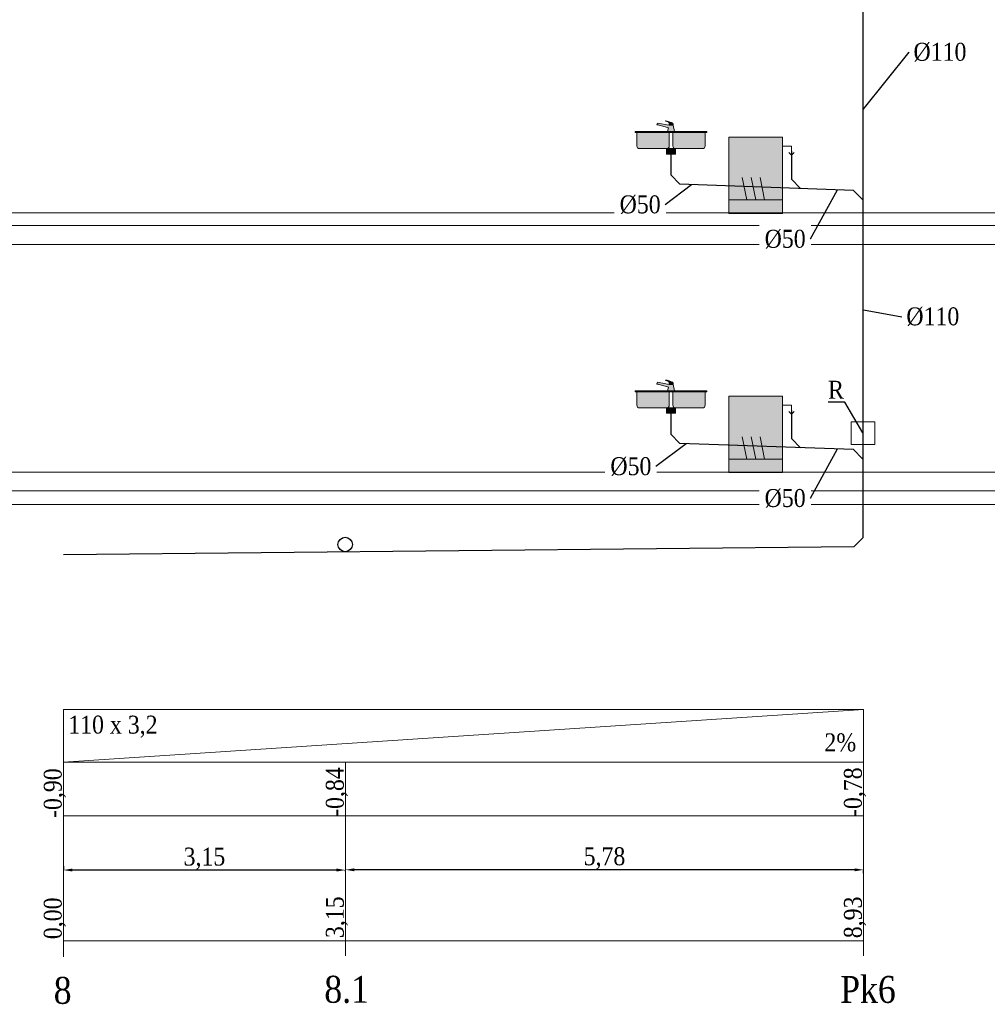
# Model space of a CAD drawing. Header units: millimetres. Extents: x 4585 to 417032, y -23455 to 16738.
# Tile 27 of 31: x 225394 to 236189, y -23446 to -12468. Entities that reach past the tile are written whole.
import ezdxf
from ezdxf import colors
from ezdxf.entities.mleader import LeaderData, LeaderLine
from ezdxf.enums import TextEntityAlignment as Align
from ezdxf.math import Vec2, Vec3

# ---------------------------------------------------------------- set-up
doc = ezdxf.new("R2010")
doc.units = ezdxf.units.MM
doc.header["$LTSCALE"] = 100
for name, color, linetype, lineweight, true_color in [('IS_Działka kanalizacji sanitarnej grawitacyjnej', 7, 'Continuous', 30, 0x800000), ('IS_Odbiornik2', 7, 'Continuous', 5, 0x000000), ('IS_Umywalka', 7, 'Continuous', 5, 0x000000), ('IS_Zlew', 7, 'Continuous', 5, 0x000000), ('IS_Zmywarka', 7, 'Continuous', 0, 0x000000)]:
    doc.layers.add(name, color=color, linetype=linetype, lineweight=lineweight, true_color=true_color)
for name, color, linetype, lineweight in [('Konstrukcja', 253, 'Continuous', 5), ('RR_IWK_opisy', 7, 'Continuous', 0), ('RR_IWK_tabelka', 7, 'Continuous', 0), ('RR_opis', 7, 'Continuous', 9)]:
    doc.layers.add(name, color=color, linetype=linetype, lineweight=lineweight)
doc.styles.add('Garamond', font='GARA.TTF')
doc.styles.add('Garamond_____', font='GARA.TTF')
doc.styles.get("Standard").update_dxf_attribs({"font": 'arial.ttf'})
doc.dimstyles.new('ISO-25', dxfattribs={"dimtxt": 2.5, "dimasz": 2.5, "dimexe": 1.25, "dimexo": 0.625, "dimtad": 1, "dimtxsty": 'Standard', "dimcen": 2.5, "dimadec": 0, "dimazin": 0, "dimtfac": 1, "dimtmove": 0, "dimatfit": 3, "dimfxl": 1, "dimarcsym": 0})

# ---------------------------------------------------------------- blocks, each defined once
blk = doc.blocks.new('*D3407')
at = {"layer": 'Defpoints', "color": 0}
for p in [(229028, -21943), (229028, -21946), (234808, -21982)]:
    blk.add_point(p, dxfattribs=at)
at = {"layer": 'RR_IWK_tabelka', "color": 0, "lineweight": -2}
for p, q in [((229028, -21943), (229028, -21947)), ((234708, -21946), (229128, -21946)), ((234808, -21982), (234808, -21945))]:
    blk.add_line(p, q, dxfattribs=at)
at = {"layer": 'RR_IWK_tabelka', "color": 0}
for points in [[(229128, -21930), (229128, -21963), (229028, -21946)], [(234708, -21963), (234708, -21930), (234808, -21946)]]:
    blk.add_solid(points, dxfattribs=at)
at = {"layer": 'RR_IWK_tabelka', "color": 0, "insert": (231918, -21819), "char_height": 200, "attachment_point": 5, "style": 'Garamond_____'}
blk.add_mtext('5,78', dxfattribs=at)
blk = doc.blocks.new('*D3408')
at = {"layer": 'Defpoints', "color": 0}
for p in [(225881, -21905), (225881, -21949), (229028, -21961)]:
    blk.add_point(p, dxfattribs=at)
at = {"layer": 'RR_IWK_tabelka', "color": 0, "lineweight": -2}
for p, q in [((225881, -21906), (225881, -21950)), ((228928, -21949), (225981, -21949)), ((229028, -21961), (229028, -21947))]:
    blk.add_line(p, q, dxfattribs=at)
at = {"layer": 'RR_IWK_tabelka', "color": 0}
for points in [[(225981, -21932), (225981, -21965), (225881, -21949)], [(228928, -21965), (228928, -21932), (229028, -21949)]]:
    blk.add_solid(points, dxfattribs=at)
at = {"layer": 'RR_IWK_tabelka', "color": 0, "insert": (227455, -21822), "char_height": 200, "attachment_point": 5, "style": 'Garamond_____'}
blk.add_mtext('3,15', dxfattribs=at)
blk = doc.blocks.new('16_SANInstalationLeafType_Zlewozmywak2K_00000000-0000-0000-0000-000000000000_ExportItemXref')
at = {"layer": 'IS_Zlew', "lineweight": 50, "true_color": 0xffffff, "transparency": 33554687}
for points in [[(-0.4, 0.125), (-0.4, 0.115), (0.4, 0.115), (0.4, 0.125)], [(-0.05, -0.065), (-0.05, -0.125), (0.05, -0.125), (0.05, -0.065)]]:
    blk.add_hatch(color=7, dxfattribs=at).paths.add_polyline_path(points)
h = blk.add_hatch(color=7, dxfattribs=at)
edge = h.paths.add_edge_path(flags=0)
edge.add_spline(control_points=[(-0.38, 0.115), (-0.38, 0.04), (-0.38, 0.07), (-0.38, -0.035), (-0.38, -0.055), (-0.37, -0.065), (-0.35, -0.065), (-0.2, -0.065), (-0.24, -0.065), (-0.05, -0.065), (-0.03, -0.065), (-0.02, -0.055), (-0.02, -0.035), (-0.02, 0.035), (-0.02, 0.01), (-0.02, 0.115), (-0.2, 0.115), (-0.2, 0.115), (-0.38, 0.115)], knot_values=[0, 0, 0, 0, 1, 1, 1, 2, 2, 2, 3, 3, 3, 4, 4, 4, 5, 5, 5, 6, 6, 6, 6], weights=[1, 1, 1, 1, 1, 1, 1, 1, 1, 1, 1, 1, 1, 1, 1, 1, 1, 1, 1], degree=3, periodic=0)
h = blk.add_hatch(color=7, dxfattribs=at)
edge = h.paths.add_edge_path(flags=0)
edge.add_spline(control_points=[(0.02, 0.115), (0.02, 0.04), (0.02, 0.07), (0.02, -0.035), (0.02, -0.055), (0.03, -0.065), (0.05, -0.065), (0.2, -0.065), (0.16, -0.065), (0.35, -0.065), (0.37, -0.065), (0.38, -0.055), (0.38, -0.035), (0.38, 0.035), (0.38, 0.01), (0.38, 0.115), (0.2, 0.115), (0.2, 0.115), (0.02, 0.115)], knot_values=[0, 0, 0, 0, 1, 1, 1, 2, 2, 2, 3, 3, 3, 4, 4, 4, 5, 5, 5, 6, 6, 6, 6], weights=[1, 1, 1, 1, 1, 1, 1, 1, 1, 1, 1, 1, 1, 1, 1, 1, 1, 1, 1], degree=3, periodic=0)
at = {"layer": 'IS_Zlew', "lineweight": -2, "extrusion": (0, 0, -1)}
blk.add_lwpolyline([(0.4, 0.125), (-0.4, 0.125), (-0.4, 0.115), (0.4, 0.115)], close=True, dxfattribs=at)
at = {"layer": 'IS_Zlew', "lineweight": -2}
blk.add_lwpolyline([(-0.05, -0.065), (-0.05, -0.125), (0.05, -0.125), (0.05, -0.065)], close=True, dxfattribs=at)
for points in [[(-0.38, 0.115), (-0.38, 0.04), (-0.38, 0.07), (-0.38, -0.035), (-0.38, -0.055), (-0.37, -0.065), (-0.35, -0.065), (-0.2, -0.065), (-0.24, -0.065), (-0.05, -0.065), (-0.03, -0.065), (-0.02, -0.055), (-0.02, -0.035), (-0.02, 0.035), (-0.02, 0.01), (-0.02, 0.115)], [(0.02, 0.115), (0.02, 0.04), (0.02, 0.07), (0.02, -0.035), (0.02, -0.055), (0.03, -0.065), (0.05, -0.065), (0.2, -0.065), (0.16, -0.065), (0.35, -0.065), (0.37, -0.065), (0.38, -0.055), (0.38, -0.035), (0.38, 0.035), (0.38, 0.01), (0.38, 0.115)]]:
    blk.add_open_spline(points, degree=3, knots=[0, 0, 0, 0, 1, 1, 1, 2, 2, 2, 3, 3, 3, 4, 4, 4, 5, 5, 5, 5], dxfattribs=at)
blk = doc.blocks.new('16_SANInstalationLeafType_BateriaStojacaRuchWyl_00000000-0000-0000-0000-000000000000_ExportItemXref')
at = {"layer": 'IS_Odbiornik2', "lineweight": 50, "true_color": 0xffffff, "transparency": 33554687}
blk.add_hatch(color=7, dxfattribs=at).paths.add_polyline_path([(-0.018, -0.06), (0.062, -0.06), (0.052, -0.02), (0.167, 0.015), (0.167, 0.01), (0.182, 0.015), (0.182, 0.02), (0.172, 0.035), (0.042, 0.01), (-0.003, 0.01)])
h = blk.add_hatch(color=7, dxfattribs=at)
edge = h.paths.add_edge_path(flags=0)
edge.add_spline(control_points=[(-0.003, 0.01), (0.02, 0.01), (0.02, 0.01), (0.042, 0.01), (0.042, 0.03), (0.042, 0.035), (0.047, 0.04), (0.052, 0.045), (0.062, 0.05), (0.082, 0.055), (0.087, 0.055), (0.087, 0.06), (0.082, 0.06), (0.072, 0.06), (0.012, 0.04), (0.002, 0.035), (-0.003, 0.03), (-0.003, 0.02), (-0.003, 0.01)], knot_values=[-6, -6, -6, -6, -5, -5, -5, -4, -4, -4, -3, -3, -3, -2, -2, -2, -1, -1, -1, 0, 0, 0, 0], weights=[1, 1, 1, 1, 1, 1, 1, 1, 1, 1, 1, 1, 1, 1, 1, 1, 1, 1, 1], degree=3, periodic=0)
at = {"layer": 'IS_Odbiornik2', "lineweight": -2, "extrusion": (0, 0, -1)}
blk.add_lwpolyline([(0.018, -0.06), (0.003, 0.01), (-0.042, 0.01), (-0.172, 0.035), (-0.182, 0.02), (-0.182, 0.015), (-0.182, 0.015), (-0.167, 0.01), (-0.167, 0.015), (-0.052, -0.02), (-0.062, -0.06)], close=True, dxfattribs=at)
at = {"layer": 'IS_Odbiornik2', "lineweight": -2, "extrusion": (-0.316228, 0.948683, 0), "elevation": -0.039}
blk.add_lwpolyline([(-0.179, 0), (-0.163, 0)], dxfattribs=at)
at = {"layer": 'IS_Odbiornik2', "lineweight": -2}
blk.add_open_spline([(-0.003, 0.01), (-0.003, 0.02), (-0.003, 0.03), (0.002, 0.035), (0.012, 0.04), (0.072, 0.06), (0.082, 0.06), (0.087, 0.06), (0.087, 0.055), (0.082, 0.055), (0.062, 0.05), (0.052, 0.045), (0.047, 0.04), (0.042, 0.035), (0.042, 0.03), (0.042, 0.01)], degree=3, knots=[0, 0, 0, 0, 1, 1, 1, 2, 2, 2, 3, 3, 3, 4, 4, 4, 5, 5, 5, 5], dxfattribs=at)
blk = doc.blocks.new('16_TypRysWodKan_ZmywarkaCzescKan_00000000-0000-0000-0000-000000000000_Normal')
at = {"layer": 'IS_Zmywarka', "lineweight": 50, "true_color": 0xffffff, "transparency": 33554687}
blk.add_hatch(color=7, dxfattribs=at).paths.add_polyline_path([(-0.3, 0.425), (-0.3, -0.425), (0.3, -0.425), (0.3, 0.425)])
at = {"layer": 'IS_Zmywarka', "lineweight": -2}
blk.add_lwpolyline([(-0.3, 0.425), (0.3, 0.425), (0.3, -0.425), (-0.3, -0.425)], close=True, dxfattribs=at)
for points in [[(-0.43, 0.255), (-0.4, 0.225), (-0.37, 0.255)], [(-0.3, 0.325), (-0.4, 0.325), (-0.4, 0.255)], [(0, -0.275), (0.05, -0.025)], [(0.1, -0.275), (0.15, -0.025)]]:
    blk.add_lwpolyline(points, dxfattribs=at)
for points in [[(-0.1, -0.275, 0), (-0.05, -0.025, 0)], [(-0.3, -0.275, 0), (0.3, -0.275, 0)]]:
    blk.add_polyline3d(points, dxfattribs=at)

msp = doc.modelspace()

# ---------------------------------------------------------------- linework, layer by layer
at = {"layer": 'IS_Działka kanalizacji sanitarnej grawitacyjnej'}
for p, q in [((234802.801, -18241.472), (234802.798, -8699.859)), ((232658.423, -13935.564), (232658.423, -14198.772)), ((234004.351, -13935.564), (234004.351, -14246.337)), ((232758.361, -14302.304), (232658.423, -14198.772)), ((234104.289, -14349.869), (234004.351, -14246.337)), ((234697.489, -14370.832), (232758.361, -14302.304)), ((234697.489, -14370.832), (234797.494, -14474.364)), ((232658.422, -16825.579), (232658.422, -17088.787)), ((234004.35, -16825.579), (234004.35, -17136.352)), ((232758.36, -17192.319), (232658.422, -17088.787)), ((234697.488, -17260.847), (232758.36, -17192.319)), ((234104.288, -17239.884), (234004.35, -17136.352)), ((234697.488, -17260.847), (234797.493, -17364.379)), ((234702.806, -18342.472), (234802.801, -18241.472)), ((225881.15, -18430.689), (234702.806, -18342.472))]:
    msp.add_line(p, q, dxfattribs=at)
msp.add_circle((229025.109, -18319.249), 80, dxfattribs=at)
at = {"layer": 'IS_Umywalka'}
msp.add_lwpolyline([(234671.655, -16952.567), (234933.947, -16952.567), (234933.947, -17205.85), (234671.655, -17205.85)], close=True, dxfattribs=at)
at = {"layer": 'Konstrukcja'}
for p, q in [((182465.945, -14622.667), (245399.945, -14622.641)), ((182460.945, -14762.667), (245399.945, -14762.679)), ((182465.945, -14972.667), (245399.945, -14972.667)), ((182465.945, -17512.667), (245399.945, -17512.667)), ((182465.945, -17722.667), (245399.945, -17722.667)), ((182465.945, -17872.667), (245399.945, -17872.667))]:
    msp.add_line(p, q, dxfattribs=at)
at = {"layer": 'RR_IWK_tabelka'}
for p, q in [((225881.15, -20746.194), (234808.109, -20158.121)), ((225881.15, -20158.121), (234808.109, -20158.121)), ((225881.15, -20746.194), (234808.109, -20746.194)), ((225881.15, -21346.194), (234808.109, -21346.194)), ((225881.15, -22738.991), (234808.109, -22738.991))]:
    msp.add_line(p, q, dxfattribs=at)
for points in [[(225881.15, -22917.911), (225881.15, -20158.029)], [(234808.109, -22906.076), (234809.15, -20158.029)], [(229028.15, -22906.076), (229028.15, -20746.194)]]:
    msp.add_lwpolyline(points, dxfattribs=at)

# ---------------------------------------------------------------- block references
at = {"layer": 'IS_Odbiornik2', "xscale": -1000, "yscale": 1000, "zscale": 1000}
for p in [(232682.98, -13655.564), (232682.979, -16545.579)]:
    msp.add_blockref('16_SANInstalationLeafType_BateriaStojacaRuchWyl_00000000-0000-0000-0000-000000000000_ExportItemXref', p, dxfattribs=at)
at = {"layer": 'IS_Zlew', "xscale": -1000, "yscale": 1000, "zscale": 1000}
for p in [(232660.74, -13840.564), (232660.739, -16730.579)]:
    msp.add_blockref('16_SANInstalationLeafType_Zlewozmywak2K_00000000-0000-0000-0000-000000000000_ExportItemXref', p, dxfattribs=at)

# ---------------------------------------------------------------- texts
at = {"layer": 'RR_IWK_tabelka', "color": 18, "true_color": 0x000000, "transparency": 33554687, "style": 'Garamond_____'}
for s, p in [('110 x 3,2', (225935.703, -20487.502)), ('2%', (234372.048, -20684.963))]:
    msp.add_text(s, height=200, dxfattribs=at).set_placement(p, align=Align.BOTTOM_LEFT)
for s, p in [('-0,84', (229069.673, -21356.333)), ('-0,78', (234849.632, -21357.598)), ('-0,90', (225922.673, -21368.168)), ('0,00', (225922.673, -22719.569)), ('3,15', (229069.673, -22707.734)), ('8,93', (234849.632, -22709))]:
    msp.add_text(s, height=200, rotation=90, dxfattribs=at).set_placement(p, align=Align.BOTTOM_LEFT)
at = {"layer": 'RR_IWK_tabelka', "style": 'Garamond_____'}
for s, p in [('8', (225773.474, -23140.437)), ('8.1', (228792.426, -23128.602)), ('Pk6', (234547.604, -23129.868))]:
    msp.add_text(s, height=300, dxfattribs=at).set_placement(p, align=Align.TOP_LEFT)

# ---------------------------------------------------------------- dimensions: what is measured, and where the dimension line sits
at = {"layer": 'RR_IWK_tabelka'}
for base, p1, p2, picture, middle in [((225881.15, -21948.694), (229028.15, -21961.499), (225881.15, -21905.335), '*D3408', (227454.65, -21821.543)), ((229028.15, -21946.194), (234808.109, -21982.309), (229028.15, -21942.82), '*D3407', (231918.13, -21819.043))]:
    dim = msp.add_linear_dim(base=base, p1=p1, p2=p2, dimstyle='ISO-25', override={"dimtxt": 200, "dimasz": 100, "dimlfac": 0.001, "dimzin": 0, "dimtxsty": 'Garamond_____'}, dxfattribs=at)
    dim.commit()
    dim.dimension.update_dxf_attribs({"geometry": picture, "text_midpoint": middle})

# ---------------------------------------------------------------- leaders
at = {"layer": 'RR_opis'}
ml = msp.add_multileader_mtext('Standard', dxfattribs=at)
ml.set_content('R', color=256, style='Garamond')
ml.set_leader_properties()
ml.build(insert=Vec2(0, 0))
ml.multileader.update_dxf_attribs({"text_left_attachment_type": 6, "text_right_attachment_type": 6})
ctx = ml.context
ctx.base_point, ctx.char_height, ctx.plane_origin = Vec3(234397.358, -16734.045), 200, Vec3(112892.005, -23979.934)
ctx.left_attachment, ctx.right_attachment, ctx.text_align_type = 6, 6, 2
notes = []
notes.append((ctx, [(0, (1, 1, 0), (234600.497, -16734.045), (-1, 0), 8, [(0, [(234802.801, -17079.209)], 0, [])])]))
ctx.mtext.insert, ctx.mtext.alignment = Vec3(234590.497, -16494.045), 3
for ctx, leaders in notes:
    for number, flags, end, landing, length, lines in leaders:
        leader = LeaderData()
        leader.index, (leader.has_last_leader_line, leader.has_dogleg_vector, leader.attachment_direction) = number, flags
        leader.last_leader_point, leader.dogleg_vector, leader.dogleg_length = Vec3(end), Vec3(landing), length
        for number, points, colour, breaks in lines:
            line = LeaderLine()
            line.index, line.vertices, line.color, line.breaks = number, Vec3.list(points), colors.encode_raw_color(colour), breaks
            leader.lines.append(line)
        ctx.leaders.append(leader)

# ---------------------------------------------------------------- next in the draw order: leaders
at = {"layer": 'RR_IWK_opisy'}
ml = msp.add_multileader_mtext('Standard', dxfattribs=at)
ml.set_content('\\fGaramond|b0|i0;%%c110', color=256, style='Garamond')
ml.set_leader_properties()
ml.build(insert=Vec2(0, 0))
ml.multileader.update_dxf_attribs({"has_text_frame": 1, "text_left_attachment_type": 2, "text_right_attachment_type": 2})
ctx = ml.context
ctx.base_point, ctx.char_height, ctx.landing_gap_size, ctx.plane_origin = Vec3(235265.56, -12830.51), 200, 50, Vec3(87236.261, 179270.829)
ctx.left_attachment, ctx.right_attachment = 2, 2
notes = []
notes.append((ctx, [(0, (1, 1, 0), (235315.56, -12830.51), (1, 0), 2.131628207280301e-14, [(0, [(234802.8, -13470.666)], 0, [])])]))
ctx.mtext.insert = Vec3(235365.56, -12725.968)
ctx.mtext.has_bg_fill, ctx.mtext.bg_color, ctx.mtext.bg_scale_factor, ctx.mtext.bg_transparency, ctx.mtext.use_window_bg_color = 1, -1027028792, 1.3, 0, 1
ml = msp.add_multileader_mtext('Standard', dxfattribs=at)
ml.set_content('\\fGaramond|b0|i0;%%c50', color=256, style='Garamond')
ml.set_leader_properties()
ml.build(insert=Vec2(0, 0))
ml.multileader.update_dxf_attribs({"has_text_frame": 1, "text_left_attachment_type": 2, "text_right_attachment_type": 2})
ctx = ml.context
ctx.base_point, ctx.char_height, ctx.landing_gap_size, ctx.plane_origin, ctx.plane_x_axis = Vec3(232143.801, -14531.441), 200, 50, Vec3(380168.338, 178293.044), Vec3(-1, 0)
ctx.left_attachment, ctx.right_attachment, ctx.text_align_type = 2, 2, 2
notes.append((ctx, [(0, (1, 1, 0), (232594.902, -14531.441), (-1, 0), 2.131628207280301e-14, [(0, [(232893.86, -14307.093)], 0, [])])]))
ctx.mtext.insert, ctx.mtext.alignment = Vec3(232544.902, -14426.899), 3
ctx.mtext.has_bg_fill, ctx.mtext.bg_color, ctx.mtext.bg_scale_factor, ctx.mtext.bg_transparency, ctx.mtext.use_window_bg_color = 1, -1027028792, 1.3, 0, 1
ml = msp.add_multileader_mtext('Standard', dxfattribs=at)
ml.set_content('\\fGaramond|b0|i0;%%c50', color=256, style='Garamond')
ml.set_leader_properties()
ml.build(insert=Vec2(0, 0))
ml.multileader.update_dxf_attribs({"has_text_frame": 1, "text_left_attachment_type": 2, "text_right_attachment_type": 2})
ctx = ml.context
ctx.base_point, ctx.char_height, ctx.landing_gap_size, ctx.plane_origin, ctx.plane_x_axis = Vec3(234262.739, -14915.481), 200, 50, Vec3(382034.557, 178162.849), Vec3(-1, 0)
ctx.left_attachment, ctx.right_attachment, ctx.text_align_type = 2, 2, 2
notes.append((ctx, [(0, (1, 1, 0), (234212.739, -14915.481), (-1, 0), 2.131628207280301e-14, [(0, [(234517.402, -14364.468)], 0, [])])]))
ctx.mtext.insert, ctx.mtext.alignment = Vec3(234162.739, -14810.939), 3
ctx.mtext.has_bg_fill, ctx.mtext.bg_color, ctx.mtext.bg_scale_factor, ctx.mtext.bg_transparency, ctx.mtext.use_window_bg_color = 1, -1027028792, 1.3, 0, 1
ml = msp.add_multileader_mtext('Standard', dxfattribs=at)
ml.set_content('\\fGaramond|b0|i0;%%c110', color=256, style='Garamond')
ml.set_leader_properties()
ml.build(insert=Vec2(0, 0))
ml.multileader.update_dxf_attribs({"has_text_frame": 1, "text_left_attachment_type": 2, "text_right_attachment_type": 2})
ctx = ml.context
ctx.base_point, ctx.char_height, ctx.landing_gap_size, ctx.plane_origin = Vec3(235186.28, -15779.957), 200, 50, Vec3(87236.262, 177037.833)
ctx.left_attachment, ctx.right_attachment = 2, 2
notes.append((ctx, [(0, (1, 1, 0), (235236.28, -15779.957), (1, 0), 2.131628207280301e-14, [(0, [(234802.8, -15703.662)], 0, [])])]))
ctx.mtext.insert = Vec3(235286.28, -15675.415)
ctx.mtext.has_bg_fill, ctx.mtext.bg_color, ctx.mtext.bg_scale_factor, ctx.mtext.bg_transparency, ctx.mtext.use_window_bg_color = 1, -1027028792, 1.3, 0, 1
ml = msp.add_multileader_mtext('Standard', dxfattribs=at)
ml.set_content('\\fGaramond|b0|i0;%%c50', color=256, style='Garamond')
ml.set_leader_properties()
ml.build(insert=Vec2(0, 0))
ml.multileader.update_dxf_attribs({"has_text_frame": 1, "text_left_attachment_type": 2, "text_right_attachment_type": 2})
ctx = ml.context
ctx.base_point, ctx.char_height, ctx.landing_gap_size, ctx.plane_origin, ctx.plane_x_axis = Vec3(232040.646, -17450.388), 200, 50, Vec3(380065.183, 175374.098), Vec3(-1, 0)
ctx.left_attachment, ctx.right_attachment, ctx.text_align_type = 2, 2, 2
notes.append((ctx, [(0, (1, 1, 0), (232491.747, -17450.388), (-1, 0), 2.131628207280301e-14, [(0, [(232832.163, -17194.927)], 0, [])])]))
ctx.mtext.insert, ctx.mtext.alignment = Vec3(232441.747, -17345.845), 3
ctx.mtext.has_bg_fill, ctx.mtext.bg_color, ctx.mtext.bg_scale_factor, ctx.mtext.bg_transparency, ctx.mtext.use_window_bg_color = 1, -1027028792, 1.3, 0, 1
ml = msp.add_multileader_mtext('Standard', dxfattribs=at)
ml.set_content('\\fGaramond|b0|i0;%%c50', color=256, style='Garamond')
ml.set_leader_properties()
ml.build(insert=Vec2(0, 0))
ml.multileader.update_dxf_attribs({"has_text_frame": 1, "text_left_attachment_type": 2, "text_right_attachment_type": 2})
ctx = ml.context
ctx.base_point, ctx.char_height, ctx.landing_gap_size, ctx.plane_origin, ctx.plane_x_axis = Vec3(234262.738, -17805.496), 200, 50, Vec3(382034.555, 175272.834), Vec3(-1, 0)
ctx.left_attachment, ctx.right_attachment, ctx.text_align_type = 2, 2, 2
notes.append((ctx, [(0, (1, 1, 0), (234212.738, -17805.496), (-1, 0), 2.131628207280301e-14, [(0, [(234517.401, -17254.483)], 0, [])])]))
ctx.mtext.insert, ctx.mtext.alignment = Vec3(234162.738, -17700.954), 3
ctx.mtext.has_bg_fill, ctx.mtext.bg_color, ctx.mtext.bg_scale_factor, ctx.mtext.bg_transparency, ctx.mtext.use_window_bg_color = 1, -1027028792, 1.3, 0, 1
for ctx, leaders in notes:
    for number, flags, end, landing, length, lines in leaders:
        leader = LeaderData()
        leader.index, (leader.has_last_leader_line, leader.has_dogleg_vector, leader.attachment_direction) = number, flags
        leader.last_leader_point, leader.dogleg_vector, leader.dogleg_length = Vec3(end), Vec3(landing), length
        for number, points, colour, breaks in lines:
            line = LeaderLine()
            line.index, line.vertices, line.color, line.breaks = number, Vec3.list(points), colors.encode_raw_color(colour), breaks
            leader.lines.append(line)
        ctx.leaders.append(leader)

# ---------------------------------------------------------------- next in the draw order: block references
at = {"layer": 'IS_Zmywarka', "xscale": -1000, "yscale": 1000, "zscale": 1000}
for p in [(233604.933, -14202.211), (233604.932, -17092.226)]:
    msp.add_blockref('16_TypRysWodKan_ZmywarkaCzescKan_00000000-0000-0000-0000-000000000000_Normal', p, dxfattribs=at)

doc.saveas('drawing.dxf')
